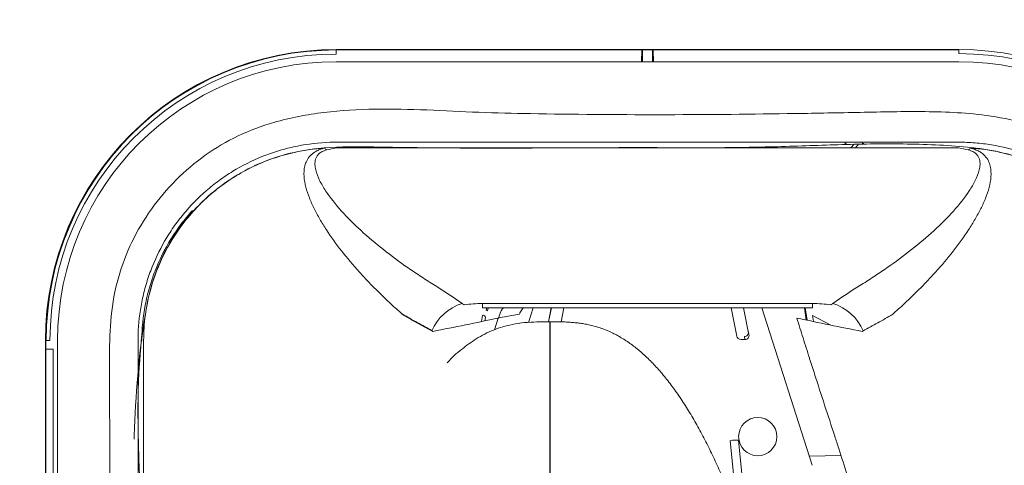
# Model space of a CAD drawing. Header units: millimetres. Extents: x 6 to 425, y 6 to 273.
# Tile 15 of 103: x 163.7 to 167.71, y 127.98 to 129.8. Entities that reach past the tile are written whole.
import ezdxf

# ---------------------------------------------------------------- set-up
doc = ezdxf.new("R2010")
doc.units = ezdxf.units.MM

msp = doc.modelspace()

# ---------------------------------------------------------------- linework, layer by layer
at = {"color": 144, "linetype": 'Continuous', "lineweight": 18}
for p, q in [((164.9873, 129.6738), (167.5206, 129.6738)), ((164.9873, 129.6721), (164.9873, 129.6554)), ((167.5206, 129.6721), (164.9873, 129.6721)), ((166.2295, 129.6244), (166.2306, 129.6721)), ((166.2337, 129.6721), (166.2337, 129.6244)), ((166.2742, 129.6244), (166.2742, 129.6721)), ((166.2772, 129.6721), (166.2784, 129.6244)), ((167.5206, 129.6571), (167.5206, 129.6738)), ((167.5206, 129.6244), (164.9873, 129.6244)), ((167.095, 129.2885), (167.0818, 129.2741)), ((167.0997, 129.2741), (167.1129, 129.2886)), ((164.9873, 129.2741), (167.5206, 129.2741)), ((165.5828, 128.6407), (166.9251, 128.6407)), ((165.5828, 128.6228), (165.5828, 128.6407)), ((166.9251, 128.6228), (166.9251, 128.6407)), ((165.5828, 128.6228), (166.9251, 128.6228)), ((165.6007, 128.6228), (165.5977, 128.6133)), ((165.6024, 128.6106), (165.6062, 128.6228)), ((165.6024, 128.6106), (165.6024, 128.6107)), ((165.735, 128.6024), (165.7479, 128.6228)), ((165.7696, 128.5639), (165.7884, 128.6228)), ((165.8515, 128.5663), (165.8626, 128.6228)), ((165.8627, 128.6228), (165.8516, 128.5663)), ((165.9136, 128.6228), (165.9024, 128.566)), ((166.617, 128.5075), (166.5943, 128.6228)), ((166.6452, 128.6228), (166.6667, 128.5137)), ((166.7194, 128.6228), (166.9244, 127.9827)), ((166.9001, 128.5737), (166.8924, 128.6228)), ((166.8959, 128.6228), (166.9037, 128.5729)), ((165.5828, 128.5923), (165.5783, 128.5676)), ((165.5921, 128.5704), (165.5944, 128.5833)), ((165.6313, 128.534), (165.6461, 128.5816)), ((165.733, 128.5975), (165.6486, 128.5826)), ((166.9295, 128.5676), (166.925, 128.5923)), ((166.925, 128.5923), (166.997, 128.5537)), ((166.6667, 128.5137), (166.6643, 128.5256)), ((163.8042, 122.4908), (163.8042, 128.4908)), ((163.8226, 128.4908), (163.806, 128.4908)), ((163.806, 128.4908), (163.806, 122.4908)), ((163.8536, 128.4908), (163.8536, 122.4908)), ((164.2039, 122.7241), (164.2039, 128.4908)), ((166.6504, 128.4942), (166.6334, 128.4942)), ((166.648, 128.5061), (166.6504, 128.4942)), ((163.8356, 128.4547), (163.806, 128.4547)), ((163.8356, 122.5113), (163.8356, 128.4547)), ((166.6147, 127.8338), (166.5902, 128.0818)), ((166.624, 128.0844), (166.6521, 127.8)), ((166.9126, 128.0196), (167.0412, 128.0225))]:
    msp.add_line(p, q, dxfattribs=at)
msp.add_circle((166.7027, 128.0995), 0.0779, dxfattribs=at)
for centre, radius, start, end in [((164.9873, 128.4908), 1.183, 90, 180), ((164.9873, 128.4908), 1.1646, 90, 180), ((167.5206, 128.4908), 1.183, 0, 90), ((167.5206, 128.4908), 1.1664, 0, 90), ((164.9873, 128.4908), 1.1336, 90, 180), ((167.5206, 128.4908), 1.1336, 0, 90), ((164.8984, 129.2082), 0.0763, 48.579, 57.6059), ((167.6095, 129.2082), 0.0763, 122.3941, 131.421), ((165.5623, 128.448), 0.2032, 108.041, 156.2374), ((166.9456, 128.4481), 0.2032, 23.7576, 71.9557), ((165.5964, 128.6057), 0.00775, 39.4858, 80.2148), ((165.5862, 128.5847), 0.00833, 350.7052, 113.7355), ((165.665, 128.7292), 0.1488, 262.6967, 263.5157), ((165.6315, 128.6762), 0.0951, 278.961, 280.328)]:
    msp.add_arc(centre, radius, start, end, dxfattribs=at)
at = {"color": 7, "linetype": 'Continuous', "lineweight": 25}
msp.add_arc((164.9873, 128.4908), 1.1813, 90, 180, dxfattribs=at)
at = {"color": 144, "linetype": 'Continuous', "lineweight": 18}
for centre, major_axis, ratio, start_param, end_param in [((166.648, 128.5224), (0.0165, 0.0021), 0.980657, 4.59156, 6.352865), ((166.6334, 128.5106), (0.0167, 0.0006), 0.984967, 3.300905, 4.678711), ((166.6504, 128.5106), (0.0167, -0.0008), 0.984456, 4.760346, 6.521651), ((166.624, 128.0786), (0.0338, -0.0033), 0.169677, 1.587237, 3.158033)]:
    msp.add_ellipse(centre, major_axis=major_axis, ratio=ratio, start_param=start_param, end_param=end_param, dxfattribs=at)
at = {"color": 7, "linetype": 'Continuous', "lineweight": 25}
for points, knots in [([(165.2811, 121.1191), (165.2803, 121.0568), (165.2787, 120.939), (165.2672, 120.7633), (165.2519, 120.6043), (165.2346, 120.4635), (165.2172, 120.3428), (165.2014, 120.2448), (165.1879, 120.1669), (165.1757, 120.1001), (165.1629, 120.0337), (165.1484, 119.961), (165.126, 119.8547), (165.0931, 119.7083), (165.0455, 119.5148), (164.9867, 119.2953), (164.9151, 119.0489), (164.8288, 118.7745), (164.7212, 118.4574), (164.5914, 118.1023), (164.4418, 117.7223), (164.2835, 117.3452), (164.121, 116.9791), (163.9561, 116.6252), (163.7611, 116.2243), (163.5367, 115.7853), (163.2854, 115.318), (163.0554, 114.9087), (162.8492, 114.5546), (162.6682, 114.2525), (162.4983, 113.976), (162.335, 113.716), (162.1218, 113.3837), (161.8548, 112.9801), (161.6109, 112.6257), (161.448, 112.3947), (161.3677, 112.2819), (161.2916, 112.1761), (161.2238, 112.0826), (161.168, 112.0063), (161.1249, 111.9476), (161.0884, 111.8982), (161.0433, 111.8374), (160.9765, 111.7477), (160.8803, 111.6199), (160.7566, 111.4577), (160.6049, 111.262), (160.3763, 110.9728), (160.0819, 110.6118), (159.7326, 110.2016), (159.3933, 109.8198), (159.0651, 109.4662), (158.7494, 109.1406), (158.4483, 108.8437), (158.2119, 108.6208), (158.0379, 108.4622), (157.9224, 108.3589), (157.8119, 108.2622), (157.713, 108.1772), (157.6381, 108.114), (157.5867, 108.0711), (157.5462, 108.0375), (157.4971, 107.9972), (157.4311, 107.9436), (157.3472, 107.8764), (157.2309, 107.7851), (157.079, 107.6694), (156.8978, 107.537), (156.7112, 107.407), (156.5316, 107.2883), (156.3613, 107.1816), (156.2003, 107.0861), (156.0483, 107.0011), (155.8839, 106.9146), (155.7109, 106.8304), (155.5342, 106.7528), (155.4014, 106.7003), (155.3077, 106.6662), (155.2461, 106.6449), (155.1793, 106.6229), (155.0938, 106.5967), (154.9768, 106.5645), (154.8081, 106.5257), (154.6104, 106.4942), (154.4061, 106.4807), (154.2341, 106.4848), (154.0988, 106.4996), (153.9941, 106.5187), (153.9148, 106.5378), (153.8487, 106.5571), (153.7855, 106.5784), (153.7123, 106.6067), (153.6191, 106.6493), (153.5118, 106.7085), (153.4013, 106.7817), (153.3002, 106.8601), (153.2103, 106.9387), (153.134, 107.0127), (153.0728, 107.0772), (153.0262, 107.129), (152.987, 107.1745), (152.9488, 107.2208), (152.9099, 107.2696), (152.8456, 107.3538), (152.7556, 107.481), (152.641, 107.6612), (152.5234, 107.8671), (152.4038, 108.101), (152.2829, 108.364), (152.1617, 108.6581), (152.0417, 108.9831), (151.9061, 109.393), (151.7634, 109.8873), (151.6202, 110.4646), (151.492, 111.0644), (151.3778, 111.6821), (151.266, 112.38), (151.1607, 113.1558), (151.0651, 114.0057), (150.9842, 114.8778), (150.9173, 115.7653), (150.8636, 116.6613), (150.8225, 117.5392), (150.7922, 118.3936), (150.7688, 119.3103), (150.7532, 120.3111), (150.7479, 121.4198), (150.7533, 122.5698), (150.7696, 123.7604), (150.7965, 124.9905), (150.8341, 126.259), (150.8813, 127.5421), (150.9374, 128.8375), (151.0017, 130.1424), (151.0749, 131.477), (151.1568, 132.8395), (151.2471, 134.2284), (151.3515, 135.728), (151.4712, 137.3389), (151.6073, 139.0609), (151.7529, 140.807), (151.9082, 142.5853), (152.0728, 144.3918), (152.2464, 146.2288), (152.428, 148.0896), (152.6176, 149.9785), (152.8145, 151.8913), (153.0171, 153.8195), (153.206, 155.5872), (153.3789, 157.1868), (153.5341, 158.6123), (153.6885, 160.0243), (153.8411, 161.417), (153.9905, 162.7843), (154.1202, 163.9791), (154.2304, 165.0035), (154.3218, 165.8616), (154.4095, 166.6972), (154.4931, 167.5079), (154.572, 168.2909), (154.6456, 169.0438), (154.7091, 169.7173), (154.7629, 170.3139), (154.8078, 170.8368), (154.8479, 171.3345), (154.8833, 171.8058), (154.9127, 172.2281), (154.9369, 172.6044), (154.9568, 172.9398), (154.9723, 173.2286), (154.9842, 173.4744), (154.9933, 173.6825), (155.0007, 173.8757), (155.0063, 174.0532), (155.0103, 174.2136), (155.0125, 174.3566), (155.0129, 174.4784), (155.0124, 174.5558), (155.0114, 174.5876), (155.0113, 174.5913)], [0, 0, 0, 0, 0.002986, 0.005645, 0.007983, 0.009999, 0.011693, 0.013062, 0.014054, 0.014865, 0.015744, 0.0167, 0.017732, 0.0199, 0.022354, 0.025101, 0.028151, 0.031515, 0.035206, 0.039743, 0.044418, 0.048978, 0.053412, 0.057709, 0.061861, 0.068064, 0.073845, 0.079175, 0.083357, 0.087179, 0.090631, 0.093909, 0.097161, 0.103467, 0.10965, 0.111174, 0.11269, 0.114166, 0.115432, 0.116461, 0.117254, 0.117814, 0.118469, 0.11973, 0.121477, 0.123707, 0.126418, 0.129602, 0.135819, 0.14175, 0.147387, 0.152727, 0.157767, 0.162491, 0.166858, 0.168665, 0.170404, 0.172078, 0.173617, 0.174808, 0.175395, 0.175884, 0.176587, 0.177552, 0.178773, 0.180243, 0.182588, 0.185291, 0.187925, 0.190396, 0.192711, 0.194874, 0.196892, 0.19877, 0.201362, 0.203637, 0.205568, 0.206411, 0.207178, 0.207889, 0.208917, 0.210385, 0.212253, 0.215186, 0.217683, 0.219798, 0.22158, 0.222786, 0.223806, 0.22465, 0.225367, 0.226299, 0.227524, 0.229063, 0.23074, 0.232255, 0.233592, 0.234935, 0.235961, 0.23667, 0.237329, 0.238011, 0.238718, 0.23945, 0.241602, 0.243971, 0.246605, 0.249503, 0.252684, 0.25617, 0.25998, 0.264066, 0.270324, 0.276816, 0.283501, 0.290342, 0.297301, 0.306536, 0.31584, 0.325145, 0.335043, 0.344799, 0.354348, 0.363633, 0.372608, 0.384171, 0.39619, 0.408657, 0.421564, 0.434903, 0.448661, 0.462826, 0.476651, 0.490816, 0.505307, 0.520107, 0.535197, 0.55056, 0.568985, 0.58772, 0.606726, 0.625959, 0.64577, 0.665719, 0.685976, 0.706593, 0.727488, 0.748568, 0.769727, 0.785418, 0.801037, 0.816527, 0.83183, 0.846881, 0.861615, 0.871325, 0.880838, 0.890131, 0.899183, 0.907971, 0.916473, 0.924669, 0.930956, 0.937027, 0.942874, 0.948506, 0.953961, 0.958467, 0.962976, 0.96752, 0.970981, 0.974516, 0.978158, 0.981945, 0.985921, 0.990133, 0.994624, 0.999378, 1, 1, 1, 1]), ([(165.3764, 128.5299), (165.357, 128.5407), (165.3371, 128.5512), (165.2968, 128.5733), (165.2765, 128.5849), (165.2561, 128.5969)], [0, 0, 0, 0, 0.5, 0.5, 1, 1, 1, 1]), ([(165.8561, 128.5664), (165.8561, 128.5452), (165.8561, 128.5027), (165.8561, 128.4031), (165.8561, 128.2861), (165.8561, 128.1537), (165.8561, 128.01), (165.8561, 127.8294), (165.8561, 127.6068), (165.8561, 127.3543), (165.8561, 127.1779), (165.8561, 127.0988)], [0, 0, 0, 0, 0.09916, 0.19841, 0.297327, 0.395511, 0.492953, 0.589194, 0.737179, 0.882297, 1, 1, 1, 1])]:
    msp.add_open_spline(points, degree=3, knots=knots, dxfattribs=at)
at = {"color": 144, "linetype": 'Continuous', "lineweight": 18}
for points, knots in [([(166.4995, 121.6238), (166.5916, 121.6223), (166.7801, 121.6194), (167.0644, 121.6074), (167.3527, 121.6069), (167.5965, 121.6198), (167.7923, 121.6596), (167.9376, 121.719), (168.0717, 121.803), (168.1909, 121.9099), (168.29, 122.0362), (168.3666, 122.1777), (168.4192, 122.33), (168.4619, 122.6381), (168.4687, 123.0989), (168.4682, 123.7093), (168.4493, 124.3199), (168.4377, 125.3389), (168.4358, 126.2768), (168.4476, 127.1337), (168.4623, 127.5012), (168.4728, 127.8687), (168.4675, 128.2357), (168.4513, 128.532), (168.4093, 128.7546), (168.3519, 128.9), (168.2713, 129.0337), (168.1696, 129.1522), (168.0492, 129.2516), (167.9141, 129.3297), (167.7676, 129.3841), (167.5784, 129.4174), (167.3502, 129.4236), (167.0864, 129.4175), (166.5623, 129.4081), (166.056, 129.4067), (165.5674, 129.4173), (165.3568, 129.4292), (165.1465, 129.4341), (164.9375, 129.4224), (164.7491, 129.3875), (164.5866, 129.3263), (164.4519, 129.2472), (164.3327, 129.1464), (164.2317, 129.0274), (164.1527, 128.8928), (164.0956, 128.746), (164.0681, 128.5891), (164.0635, 128.4289), (164.0687, 127.9108), (164.0641, 127.0349), (164.0627, 125.6172), (164.0756, 124.501), (164.0588, 123.6862), (164.04, 123.3578), (164.0279, 123.0295), (164.0363, 122.7023), (164.0658, 122.4329), (164.1214, 122.2261), (164.1885, 122.0843), (164.2771, 121.9562), (164.3846, 121.845), (164.5094, 121.7534), (164.6607, 121.6776), (164.8377, 121.6272), (165.0282, 121.6024), (165.154, 121.6016), (165.2138, 121.6013)], [0, 0, 0, 0, 0.01288, 0.026346, 0.039777, 0.05318, 0.060389, 0.067598, 0.074997, 0.082397, 0.089864, 0.097331, 0.104793, 0.112255, 0.140675, 0.169121, 0.197596, 0.226056, 0.311565, 0.328689, 0.34584, 0.362976, 0.38007, 0.397146, 0.404385, 0.411625, 0.418867, 0.426108, 0.433348, 0.440588, 0.447827, 0.455067, 0.467346, 0.479653, 0.491961, 0.540617, 0.550414, 0.560274, 0.570094, 0.579813, 0.589493, 0.596735, 0.603978, 0.611217, 0.618456, 0.625695, 0.632935, 0.640351, 0.64783, 0.655316, 0.712781, 0.770246, 0.853501, 0.868798, 0.884151, 0.899472, 0.914701, 0.929892, 0.937212, 0.944532, 0.951707, 0.958881, 0.966061, 0.973241, 0.982429, 0.991642, 1, 1, 1, 1]), ([(164.1656, 128.0896), (164.1657, 128.0946), (164.1702, 128.2621), (164.1864, 128.4737), (164.2332, 128.7207), (164.2832, 128.8439), (164.3524, 128.957), (164.4396, 129.0571), (164.5426, 129.1409), (164.6579, 129.2064), (164.7828, 129.2516), (164.9364, 129.2783), (165.1152, 129.2786), (165.5617, 129.2693), (166.0462, 129.2769), (166.5513, 129.2733), (166.832, 129.2793), (167.0958, 129.2903), (167.3594, 129.2909), (167.5792, 129.2791), (167.7521, 129.2441), (167.8752, 129.1942), (167.9882, 129.1246), (168.0882, 129.0372), (168.1717, 128.934), (168.2369, 128.8185), (168.2822, 128.6935), (168.3135, 128.4979), (168.3177, 128.2342), (168.3102, 127.9058), (168.2839, 126.3717), (168.2813, 124.8368), (168.3108, 123.3015), (168.3195, 122.9715), (168.314, 122.7092), (168.2812, 122.5186), (168.2373, 122.4017), (168.175, 122.2938), (168.0955, 122.1977), (168.0009, 122.1166), (167.8941, 122.0522), (167.7779, 122.0068), (167.627, 121.9765), (167.4438, 121.9752), (167.1269, 121.9835), (166.88, 121.9815), (166.7037, 121.9801)], [0, 0, 0, 0, 0.001147, 0.038112, 0.048125, 0.058139, 0.068153, 0.078168, 0.08818, 0.098193, 0.108205, 0.118218, 0.133481, 0.148772, 0.219817, 0.243624, 0.263632, 0.283667, 0.303649, 0.323586, 0.333598, 0.343611, 0.353627, 0.363643, 0.373657, 0.383671, 0.393685, 0.403699, 0.428579, 0.453508, 0.478438, 0.777459, 0.802522, 0.827583, 0.852581, 0.861997, 0.871412, 0.880817, 0.890221, 0.899626, 0.909031, 0.918441, 0.927851, 0.943873, 0.95994, 1, 1, 1, 1]), ([(164.1811, 122.5643), (164.1811, 123.9482), (164.1811, 125.3321), (164.1811, 127.0619), (164.1811, 127.5809), (164.1811, 128.1431), (164.1811, 128.3809), (164.1811, 128.4458), (164.1811, 128.4782), (164.181, 128.489), (164.1813, 128.5107), (164.1816, 128.5215), (164.1844, 128.5755), (164.1901, 128.6187), (164.2018, 128.6727), (164.2044, 128.6835), (164.21, 128.7051), (164.2131, 128.7159), (164.2229, 128.7481), (164.2303, 128.7691), (164.255, 128.831), (164.2748, 128.8706), (164.3094, 128.9277), (164.3218, 128.9464), (164.3482, 128.9827), (164.362, 129.0001), (164.4055, 129.0506), (164.4371, 129.0817), (164.4884, 129.1244), (164.5061, 129.138), (164.5429, 129.1638), (164.5617, 129.1758), (164.6193, 129.2094), (164.6592, 129.2285), (164.7216, 129.2522), (164.7427, 129.2593), (164.7859, 129.2717), (164.8076, 129.277), (164.873, 129.29), (164.9171, 129.2951), (164.9726, 129.2969), (164.9838, 129.2969), (165.0061, 129.2969), (165.0395, 129.2969), (165.4297, 129.2969), (166.1656, 129.2969), (166.9683, 129.2969), (167.4143, 129.2969), (167.5146, 129.2969), (167.5258, 129.297), (167.5481, 129.2965), (167.5592, 129.2961), (167.5927, 129.294), (167.615, 129.2917), (167.6811, 129.282), (167.7242, 129.272), (167.7873, 129.2518), (167.8082, 129.2442), (167.8493, 129.2272), (167.8697, 129.2178), (167.9291, 129.1872), (167.9667, 129.1637), (168.0198, 129.1241), (168.0371, 129.1102), (168.0704, 129.0808), (168.0866, 129.0652), (168.133, 129.0169), (168.1609, 128.9826), (168.1983, 128.9279), (168.2101, 128.9091), (168.2321, 128.8705), (168.2424, 128.8505), (168.2706, 128.7898), (168.2858, 128.7482), (168.3035, 128.6843), (168.3085, 128.6628), (168.3168, 128.6192), (168.32, 128.597), (168.3247, 128.5525), (168.3261, 128.5303), (168.3268, 128.4969), (168.3268, 128.4857), (168.3268, 128.4635), (168.3268, 128.2743), (168.3268, 127.7289), (168.3268, 126.4822), (168.3268, 125.0575), (168.3268, 123.8109), (168.3268, 123.1876), (168.3268, 122.876), (168.3268, 122.7201), (168.3268, 122.6422), (168.3268, 122.6033), (168.3268, 122.5838), (168.3268, 122.574), (168.3268, 122.5699), (168.3268, 122.5671), (168.3268, 122.5657), (168.3268, 122.5643)], [0, 0, 0, 0, 0.25, 0.25, 0.3125, 0.34375, 0.351563, 0.355469, 0.355469, 0.357422, 0.357422, 0.359375, 0.359375, 0.367188, 0.367188, 0.369141, 0.369141, 0.371094, 0.371094, 0.375, 0.375, 0.382813, 0.382813, 0.386719, 0.386719, 0.390625, 0.390625, 0.398438, 0.398438, 0.402344, 0.402344, 0.40625, 0.40625, 0.414063, 0.414063, 0.417969, 0.417969, 0.421875, 0.421875, 0.429688, 0.429688, 0.431641, 0.431641, 0.433594, 0.4375, 0.5, 0.5625, 0.578125, 0.578125, 0.580078, 0.580078, 0.582031, 0.582031, 0.585938, 0.585938, 0.59375, 0.59375, 0.597656, 0.597656, 0.601563, 0.601563, 0.609375, 0.609375, 0.613281, 0.613281, 0.617188, 0.617188, 0.625, 0.625, 0.628906, 0.628906, 0.632813, 0.632813, 0.640625, 0.640625, 0.644531, 0.644531, 0.648438, 0.648438, 0.652344, 0.652344, 0.654297, 0.654297, 0.65625, 0.6875, 0.75, 0.875, 0.9375, 0.96875, 0.984375, 0.992188, 0.996094, 0.998047, 0.999023, 0.999512, 0.999756, 0.999756, 1, 1, 1, 1]), ([(167.0582, 129.2913), (167.0579, 129.292), (167.0576, 129.2929), (167.0573, 129.2938), (167.0573, 129.2939)], [0, 0, 0, 0, 0.8362628, 1, 1, 1, 1]), ([(164.2039, 128.4908), (164.2039, 128.5237), (164.208, 128.5932), (164.2314, 128.7087), (164.2787, 128.8349), (164.3585, 128.9676), (164.4588, 129.0747), (164.5587, 129.1487), (164.6411, 129.1956), (164.7284, 129.2321), (164.8297, 129.2608), (164.8997, 129.2702), (164.9392, 129.2726)], [0.10149677, 0.10149677, 0.10149677, 0.10149677, 0.11109677, 0.12069677, 0.13029677, 0.13989677, 0.14949677, 0.15429677, 0.15909677, 0.16389677, 0.16869677, 0.1755, 0.1755, 0.1755, 0.1755]), ([(165.2561, 128.5969), (165.2402, 128.6113), (165.2247, 128.6257), (165.1942, 128.654), (165.1793, 128.6683), (165.1503, 128.6967), (165.1361, 128.7109), (165.1086, 128.7395), (165.0953, 128.7538), (165.0564, 128.7967), (165.0323, 128.8255), (164.9873, 128.8831), (164.9663, 128.9118), (164.938, 128.955), (164.9292, 128.9695), (164.9125, 128.9983), (164.9046, 129.0127), (164.8903, 129.0416), (164.8838, 129.056), (164.8724, 129.0849), (164.8676, 129.0994), (164.8602, 129.1283), (164.8575, 129.1428), (164.8555, 129.1717), (164.8561, 129.1862), (164.8613, 129.2075), (164.8637, 129.2145), (164.8708, 129.2284), (164.8753, 129.2352), (164.8844, 129.2449), (164.8879, 129.2481), (164.8956, 129.2541), (164.8999, 129.2569), (164.9095, 129.2623), (164.9148, 129.2648), (164.9263, 129.2691), (164.9327, 129.2711), (164.9392, 129.2726)], [0, 0, 0, 0, 0.0625, 0.0625, 0.125, 0.125, 0.1875, 0.1875, 0.25, 0.25, 0.375, 0.375, 0.5, 0.5, 0.5625, 0.5625, 0.625, 0.625, 0.6875, 0.6875, 0.75, 0.75, 0.8125, 0.8125, 0.875, 0.875, 0.90625, 0.90625, 0.9375, 0.9375, 0.953125, 0.953125, 0.96875, 0.96875, 0.984375, 0.984375, 1, 1, 1, 1]), ([(164.9488, 129.2654), (164.9453, 129.2646), (164.9418, 129.2636), (164.9354, 129.2613), (164.9325, 129.26), (164.9272, 129.2573), (164.9247, 129.2558), (164.9204, 129.2527), (164.9184, 129.2511), (164.9132, 129.2462), (164.9105, 129.2427), (164.9063, 129.2356), (164.9048, 129.232), (164.9015, 129.2212), (164.9008, 129.2139), (164.9012, 129.1993), (164.9023, 129.192), (164.9073, 129.1702), (164.913, 129.1559), (164.9269, 129.1275), (164.9352, 129.1133), (164.9628, 129.0714), (164.9847, 129.044), (165.0332, 128.9899), (165.0598, 128.9633), (165.1453, 128.8848), (165.2097, 128.8344), (165.2979, 128.7733), (165.3159, 128.7612), (165.3434, 128.7432), (165.3526, 128.7372), (165.3714, 128.7253), (165.3809, 128.7194), (165.428, 128.6898), (165.4648, 128.6659), (165.4994, 128.6412)], [0, 0, 0, 0, 0.007813, 0.007813, 0.015625, 0.015625, 0.023438, 0.023438, 0.03125, 0.03125, 0.046875, 0.046875, 0.0625, 0.0625, 0.09375, 0.09375, 0.125, 0.125, 0.1875, 0.1875, 0.25, 0.25, 0.375, 0.375, 0.5, 0.5, 0.75, 0.75, 0.8125, 0.8125, 0.84375, 0.84375, 0.875, 0.875, 1, 1, 1, 1]), ([(167.0086, 128.6413), (167.0431, 128.6659), (167.08, 128.6899), (167.1271, 128.7195), (167.1366, 128.7254), (167.1554, 128.7373), (167.1646, 128.7433), (167.1922, 128.7613), (167.2102, 128.7734), (167.2981, 128.8344), (167.3625, 128.8848), (167.4478, 128.9631), (167.4745, 128.9897), (167.523, 129.0437), (167.5448, 129.0711), (167.5724, 129.1129), (167.5807, 129.1271), (167.5947, 129.1556), (167.6004, 129.1699), (167.6055, 129.1916), (167.6066, 129.1989), (167.6071, 129.2135), (167.6065, 129.2209), (167.6031, 129.2318), (167.6016, 129.2354), (167.5974, 129.2425), (167.5948, 129.246), (167.5878, 129.2527), (167.5834, 129.2558), (167.5727, 129.2614), (167.5662, 129.2637), (167.559, 129.2654)], [0, 0, 0, 0, 0.125, 0.125, 0.15625, 0.15625, 0.1875, 0.1875, 0.25, 0.25, 0.5, 0.5, 0.625, 0.625, 0.75, 0.75, 0.8125, 0.8125, 0.875, 0.875, 0.90625, 0.90625, 0.9375, 0.9375, 0.953125, 0.953125, 0.96875, 0.96875, 0.984375, 0.984375, 1, 1, 1, 1]), ([(167.5686, 129.2726), (167.5753, 129.271), (167.5816, 129.2691), (167.5933, 129.2647), (167.5986, 129.2622), (167.6082, 129.2568), (167.6126, 129.2539), (167.6203, 129.2478), (167.6237, 129.2446), (167.6329, 129.2348), (167.6374, 129.228), (167.6443, 129.214), (167.6467, 129.2069), (167.6518, 129.1855), (167.6524, 129.1711), (167.6503, 129.1422), (167.6476, 129.1277), (167.64, 129.0987), (167.6352, 129.0842), (167.6238, 129.0554), (167.6173, 129.041), (167.603, 129.0122), (167.5951, 128.9978), (167.5784, 128.969), (167.5695, 128.9546), (167.5412, 128.9113), (167.5202, 128.8826), (167.4753, 128.8252), (167.4512, 128.7964), (167.4124, 128.7537), (167.3991, 128.7394), (167.3717, 128.7109), (167.3576, 128.6967), (167.3286, 128.6683), (167.3137, 128.6541), (167.2908, 128.6328), (167.2831, 128.6257), (167.2714, 128.6149), (167.2675, 128.6113), (167.2616, 128.6059), (167.2596, 128.6041), (167.2557, 128.6005), (167.2537, 128.5987), (167.2517, 128.5969)], [0, 0, 0, 0, 0.015625, 0.015625, 0.03125, 0.03125, 0.046875, 0.046875, 0.0625, 0.0625, 0.09375, 0.09375, 0.125, 0.125, 0.1875, 0.1875, 0.25, 0.25, 0.3125, 0.3125, 0.375, 0.375, 0.4375, 0.4375, 0.5, 0.5, 0.625, 0.625, 0.75, 0.75, 0.8125, 0.8125, 0.875, 0.875, 0.9375, 0.9375, 0.96875, 0.96875, 0.984375, 0.984375, 0.992187, 0.992187, 1, 1, 1, 1]), ([(168.3039, 128.4908), (168.3039, 128.5237), (168.2998, 128.5932), (168.2765, 128.7087), (168.2292, 128.8349), (168.1494, 128.9676), (168.0491, 129.0747), (167.9492, 129.1487), (167.8667, 129.1956), (167.7794, 129.2321), (167.6781, 129.2608), (167.6082, 129.2702), (167.5686, 129.2726)], [0.10149677, 0.10149677, 0.10149677, 0.10149677, 0.11109677, 0.12069677, 0.13029677, 0.13989677, 0.14949677, 0.15429677, 0.15909677, 0.16389677, 0.16869677, 0.1755, 0.1755, 0.1755, 0.1755]), ([(164.402, 129.0186), (164.3857, 129.0006), (164.3703, 128.9818), (164.3411, 128.943), (164.3275, 128.9229), (164.2895, 128.8615), (164.2681, 128.8187), (164.2418, 128.7514), (164.234, 128.7284), (164.2205, 128.6818), (164.2149, 128.6583), (164.2013, 128.5873), (164.1965, 128.5394), (164.1962, 128.4907)], [0, 0, 0, 0, 0.125, 0.125, 0.25, 0.25, 0.5, 0.5, 0.625, 0.625, 0.75, 0.75, 1, 1, 1, 1]), ([(165.5083, 128.6348), (165.5201, 128.637), (165.5325, 128.6384), (165.5574, 128.6403), (165.5701, 128.6407), (165.5828, 128.6407)], [0, 0, 0, 0, 0.5, 0.5, 1, 1, 1, 1]), ([(166.9251, 128.6407), (166.9378, 128.6407), (166.9504, 128.6403), (166.9754, 128.6384), (166.9878, 128.637), (166.9996, 128.6348)], [0, 0, 0, 0, 0.5, 0.5, 1, 1, 1, 1]), ([(165.6678, 128.6228), (165.6646, 128.6192), (165.6553, 128.6088), (165.6512, 128.593), (165.6486, 128.5826)], [0, 0, 0, 0, 0.339866, 1, 1, 1, 1]), ([(165.8561, 128.5664), (165.8388, 128.5664), (165.8045, 128.5664), (165.7533, 128.5637), (165.6937, 128.5551), (165.6265, 128.535), (165.5575, 128.4997), (165.496, 128.4534), (165.4561, 128.4208), (165.4394, 128.4), (165.4391, 128.3996)], [0, 0, 0, 0, 0.111523, 0.220502, 0.330035, 0.498209, 0.66994, 0.826745, 0.996692, 1, 1, 1, 1]), ([(166.6668, 127.6471), (166.6631, 127.6584), (166.6555, 127.6811), (166.6438, 127.7151), (166.6318, 127.7491), (166.6193, 127.783), (166.6066, 127.8169), (166.5934, 127.8507), (166.5799, 127.8842), (166.5661, 127.9175), (166.5518, 127.9506), (166.5373, 127.9832), (166.5223, 128.0155), (166.5071, 128.0472), (166.4914, 128.0785), (166.4755, 128.1092), (166.4592, 128.1392), (166.4426, 128.1685), (166.4256, 128.1971), (166.4084, 128.2248), (166.3909, 128.2518), (166.3731, 128.2778), (166.355, 128.3028), (166.3367, 128.3269), (166.3181, 128.3499), (166.2993, 128.3718), (166.2803, 128.3926), (166.2611, 128.4122), (166.2417, 128.4307), (166.2221, 128.4479), (166.2025, 128.464), (166.1826, 128.4788), (166.1627, 128.4923), (166.1427, 128.5046), (166.1225, 128.5156), (166.1024, 128.5255), (166.0821, 128.5341), (166.0618, 128.5415), (166.0415, 128.5478), (166.0211, 128.5531), (166.0007, 128.5573), (165.9803, 128.5605), (165.9598, 128.5629), (165.9393, 128.5646), (165.9186, 128.5657), (165.8979, 128.5662), (165.8771, 128.5664), (165.8631, 128.5664), (165.8561, 128.5664)], [0, 0, 0, 0, 0.027203, 0.054546, 0.081994, 0.109514, 0.13707, 0.164626, 0.192146, 0.219595, 0.246936, 0.274133, 0.30115, 0.327952, 0.354503, 0.38077, 0.406718, 0.432316, 0.457534, 0.48234, 0.50671, 0.530616, 0.554038, 0.576956, 0.599352, 0.621215, 0.642537, 0.663312, 0.683541, 0.70323, 0.72239, 0.741038, 0.759195, 0.77689, 0.794157, 0.811033, 0.827561, 0.843789, 0.859764, 0.875538, 0.891159, 0.906676, 0.922137, 0.937583, 0.953056, 0.968592, 0.984228, 1, 1, 1, 1]), ([(166.8618, 128.5816), (166.87, 128.5546), (166.8785, 128.5276), (166.8955, 128.4736), (166.904, 128.4466), (166.9125, 128.4196)], [0, 0, 0, 0, 0.5, 0.5, 1, 1, 1, 1]), ([(167.2517, 128.5969), (167.2314, 128.5849), (167.2111, 128.5733), (167.1709, 128.5513), (167.1509, 128.5407), (167.1316, 128.5299)], [0, 0, 0, 0, 0.5, 0.5, 1, 1, 1, 1]), ([(164.1992, 128.5413), (164.1927, 128.4705), (164.1782, 128.3122), (164.182, 128.0648), (164.1922, 127.801), (164.2041, 127.1319), (164.2, 126.551), (164.1966, 126.058)], [0, 0, 0, 0, 0.08579, 0.191954, 0.298384, 0.404677, 1, 1, 1, 1]), ([(166.9125, 128.4196), (166.9129, 128.4185), (166.9132, 128.4173), (166.9136, 128.4162), (166.9204, 128.3952), (166.9272, 128.3742), (166.934, 128.3532), (166.9612, 128.2693), (166.9884, 128.1853), (167.0156, 128.1013), (167.021, 128.0847), (167.0264, 128.068), (167.0318, 128.0513), (167.0553, 127.9788), (167.0789, 127.9063), (167.1024, 127.8337), (167.1077, 127.8174), (167.113, 127.801), (167.1183, 127.7846)], [-0.00010792, -0.00010792, -0.00010792, -0.00010792, 0, 0, 0, 0.00201151, 0.00201151, 0.00201151, 0.0100599, 0.0100599, 0.0100599, 0.0116582, 0.0116582, 0.0116582, 0.01860851, 0.01860851, 0.01860851, 0.02017622, 0.02017622, 0.02017622, 0.02017622])]:
    msp.add_open_spline(points, degree=3, knots=knots, dxfattribs=at)
for points in [[(167.0582, 129.2913), (167.0603, 129.2913), (167.0623, 129.292), (167.064, 129.2932)], [(167.1278, 129.2932), (167.128, 129.2939), (167.1282, 129.2945), (167.1284, 129.2952)], [(167.1278, 129.2932), (167.1295, 129.292), (167.1316, 129.2913), (167.1337, 129.2913)], [(164.9488, 129.2654), (164.9616, 129.2684), (164.9744, 129.2713), (164.9873, 129.2741)], [(167.559, 129.2654), (167.5463, 129.2684), (167.5335, 129.2713), (167.5206, 129.2741)], [(165.4994, 128.6412), (165.5024, 128.6391), (165.5053, 128.637), (165.5083, 128.6348)], [(166.9996, 128.6348), (167.0026, 128.637), (167.0055, 128.6391), (167.0086, 128.6413)], [(165.733, 128.5975), (165.7337, 128.5991), (165.7343, 128.6007), (165.735, 128.6024)], [(165.6461, 128.5816), (165.5573, 128.5626), (165.469, 128.5448), (165.3806, 128.5275)], [(165.6461, 128.5816), (165.6462, 128.5818), (165.6463, 128.582), (165.6463, 128.5822)], [(165.6486, 128.5826), (165.6485, 128.5822), (165.6484, 128.5817), (165.6482, 128.5813)], [(167.1273, 128.5275), (167.0389, 128.5448), (166.9505, 128.5626), (166.8618, 128.5816)], [(165.3806, 128.5275), (165.3792, 128.5283), (165.3778, 128.5291), (165.3764, 128.5299)], [(167.1316, 128.5299), (167.1302, 128.5291), (167.1287, 128.5283), (167.1273, 128.5275)]]:
    msp.add_open_spline(points, degree=3, dxfattribs=at)

doc.saveas('drawing.dxf')
